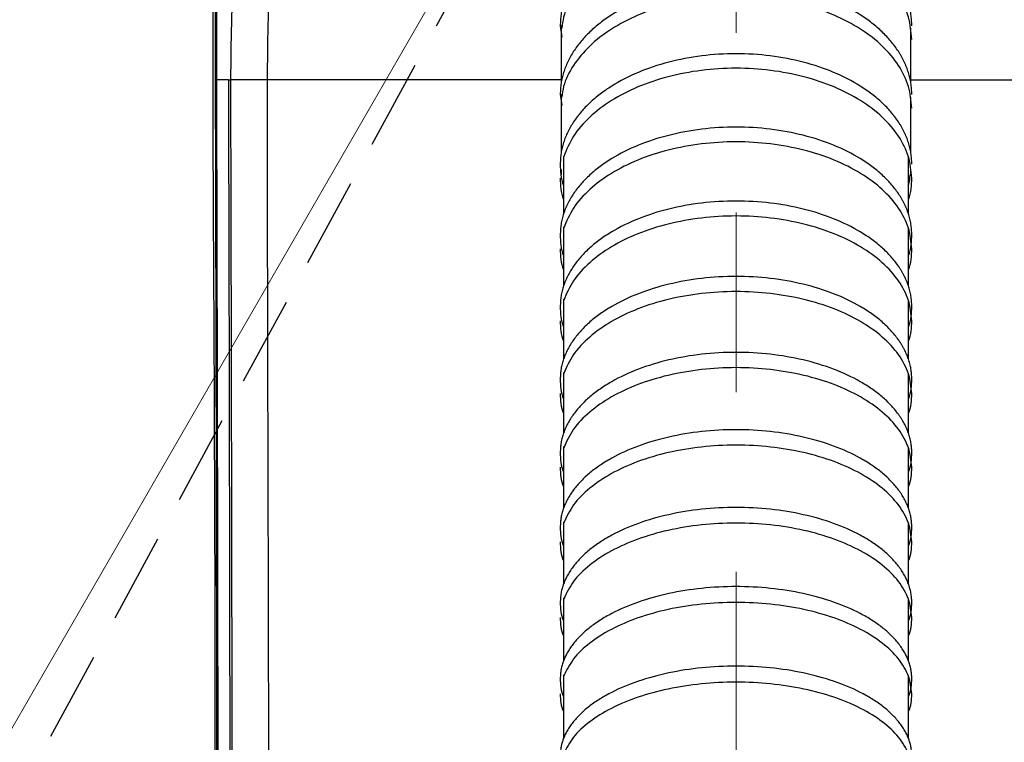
# Model space of a CAD drawing. Header units: millimetres. Extents: x 559 to 1365, y 424 to 1103.
# Tile 73 of 85: x 1155 to 1169, y 989 to 999. Entities that reach past the tile are written whole.
import ezdxf

# ---------------------------------------------------------------- set-up
doc = ezdxf.new("R2010")
doc.units = ezdxf.units.MM
for name, pattern in [('ACISOTGL', [3, 2, -1]), ('CENTERX2', [20.32, 12.7, -2.54, 2.54, -2.54]), ('HIDDEN', [1.905, 1.27, -0.635])]:
    doc.linetypes.add(name, pattern=pattern)
doc.layers.add('虚线层', color=7, linetype='HIDDEN', lineweight=25)

msp = doc.modelspace()

# ---------------------------------------------------------------- linework, layer by layer
at = {"color": 7, "linetype": 'CENTERX2', "lineweight": 18}
msp.add_line((1164.7511, 1072.808), (1164.7511, 915.1091), dxfattribs=at)
at = {"color": 7, "linetype": 'Continuous', "lineweight": 18}
msp.add_line((1164.7511, 1007.0564), (1138.4623, 961.5229), dxfattribs=at)
at = {"color": 7, "linetype": 'Continuous', "lineweight": 25}
for p, q in [((1162.2774, 999.2578), (1162.2774, 999.0878)), ((1162.2655, 999.2488), (1162.2894, 999.0885)), ((1162.2774, 999.2162), (1162.2774, 998.4358)), ((1167.2248, 998.4358), (1167.2248, 999.2162)), ((1167.2248, 999.135), (1167.2248, 999.1693)), ((1157.3898, 998.4856), (1157.3898, 998.6306)), ((1157.4021, 998.6303), (1157.4022, 998.4854)), ((1157.4022, 998.4854), (1157.3898, 998.4856)), ((1157.5716, 998.4854), (1157.5914, 998.4854)), ((1157.5914, 998.4854), (1157.6057, 998.4854)), ((1162.2655, 998.2785), (1162.2895, 998.1219)), ((1162.2774, 998.2798), (1162.2774, 998.1212)), ((1162.2774, 998.2394), (1162.2774, 997.4478)), ((1167.2248, 997.4478), (1167.2248, 998.2394)), ((1167.2248, 998.16), (1167.2248, 998.2009)), ((1162.3134, 997.3987), (1162.3134, 996.5921)), ((1167.1887, 996.5921), (1167.1887, 997.3987)), ((1162.2774, 997.2176), (1162.2774, 997.1395)), ((1167.2248, 997.1395), (1167.2248, 997.2176)), ((1162.3134, 996.4069), (1162.3134, 996.1335)), ((1162.3134, 996.3893), (1162.3134, 995.5727)), ((1167.1887, 995.5727), (1167.1887, 996.3893)), ((1162.3134, 995.3842), (1162.3134, 994.9903)), ((1162.3134, 995.3672), (1162.3134, 994.5384)), ((1167.1887, 994.5384), (1167.1887, 995.3672)), ((1162.3134, 994.3465), (1162.3134, 993.9713)), ((1162.3134, 994.3301), (1162.3134, 993.4919)), ((1167.1887, 993.4919), (1167.1887, 994.3301)), ((1162.3134, 993.2968), (1162.3134, 992.9379)), ((1162.3134, 993.281), (1162.3134, 992.4311)), ((1167.1887, 992.4311), (1167.1887, 993.281)), ((1162.3134, 992.2328), (1162.3134, 991.8929)), ((1162.3134, 992.2177), (1162.3134, 991.3589)), ((1167.1887, 991.3589), (1167.1887, 992.2177)), ((1162.3134, 991.1575), (1162.3134, 990.834)), ((1162.3134, 991.143), (1162.3134, 990.273)), ((1167.1887, 990.273), (1167.1887, 991.143)), ((1162.3134, 990.0685), (1162.3134, 989.7642)), ((1162.3134, 990.0546), (1162.3134, 989.1764)), ((1167.1887, 989.1764), (1167.1887, 990.0546))]:
    msp.add_line(p, q, dxfattribs=at)
at = {"color": 7, "linetype": 'Continuous', "lineweight": 18}
for radius, start, end in [(123.0653, 318, 222), (114.28, 316.394071, 223.605929)]:
    msp.add_arc((1164.7511, 946.3451), radius, start, end, dxfattribs=at)
at = {"color": 7, "linetype": 'Continuous', "lineweight": 25}
msp.add_arc((1157.4029, 998.9213), 0.2911, 267.42338, 269.85114, dxfattribs=at)
for points, knots in [([(1157.3942, 1004.125), (1157.3768, 1002.8468), (1157.335, 999.7871), (1157.3808, 993.1636), (1157.3876, 986.0401), (1157.357, 978.9197), (1157.2908, 973.5839), (1157.1693, 968.2483), (1156.981, 963.3238), (1156.7099, 958.8147), (1156.4526, 955.5354), (1156.1298, 953.0864), (1155.8415, 951.4603), (1155.5561, 949.8348), (1155.3056, 948.2037), (1155.2323, 947.1073), (1155.1957, 946.5594)], [0, 0, 0, 0, 0.0664842, 0.1591514, 0.3444962, 0.4369973, 0.5294978, 0.6220406, 0.7145804, 0.7857927, 0.8569973, 0.8855955, 0.9142364, 0.9428736, 0.9714532, 1, 1, 1, 1]), ([(1157.6057, 998.4854), (1157.6128, 999.016), (1157.6268, 1000.0749), (1157.7162, 1001.3483), (1157.8114, 1002.2909), (1157.8656, 1002.8011), (1157.9128, 1003.0782), (1157.9261, 1003.1565)], [0, 0, 0, 0, 0.335579, 0.6697791, 0.8083039, 0.9458291, 1, 1, 1, 1]), ([(1158.251, 1002.6539), (1158.249, 1002.5398), (1158.2426, 1002.1752), (1158.2002, 1001.3021), (1158.1393, 1000.0268), (1158.1252, 999.0013), (1158.1181, 998.4857)], [0, 0, 0, 0, 0.08294656, 0.26496971, 0.63043396, 1, 1, 1, 1]), ([(1167.2367, 999.2485), (1167.2365, 999.2619), (1167.2362, 999.2888), (1167.234, 999.3289), (1167.2303, 999.3689), (1167.2251, 999.4087), (1167.2185, 999.4483), (1167.2103, 999.4877), (1167.2007, 999.5269), (1167.1897, 999.566), (1167.1771, 999.6048), (1167.163, 999.6434), (1167.1475, 999.6819), (1167.1305, 999.7202), (1167.112, 999.7582), (1167.092, 999.7961), (1167.0706, 999.8338), (1167.025, 999.9084), (1166.9468, 1000.0171), (1166.8215, 1000.1541), (1166.676, 1000.2823), (1166.4572, 1000.4398), (1166.1414, 1000.6105), (1165.7084, 1000.761), (1165.2394, 1000.8552), (1164.7511, 1000.8857), (1164.2628, 1000.8551), (1163.7938, 1000.7611), (1163.3608, 1000.6105), (1163.045, 1000.4398), (1162.8261, 1000.2822), (1162.6806, 1000.154), (1162.5554, 1000.0171), (1162.4684, 999.8963), (1162.4095, 999.7964), (1162.371, 999.7204), (1162.3384, 999.6436), (1162.3118, 999.5661), (1162.291, 999.4878), (1162.2763, 999.4087), (1162.2671, 999.3288), (1162.266, 999.2753), (1162.2655, 999.2485)], [0, 0, 0, 0, 0.0079006, 0.0157681, 0.0236072, 0.0314226, 0.0392191, 0.0470014, 0.0547744, 0.0625429, 0.0703119, 0.0780861, 0.0858705, 0.0936699, 0.1014891, 0.1093328, 0.1172058, 0.1251128, 0.1565321, 0.1876453, 0.2187579, 0.2501778, 0.3126008, 0.3750911, 0.437513, 0.5000043, 0.5624945, 0.624918, 0.6873708, 0.7498315, 0.7812502, 0.8123641, 0.8434782, 0.8748963, 0.8906729, 0.9063329, 0.9219143, 0.9374558, 0.9529963, 0.9685749, 0.9842302, 1, 1, 1, 1]), ([(1167.2367, 999.0559), (1167.2276, 999.1617), (1167.2093, 999.3732), (1167.0619, 999.6783), (1166.8337, 999.9598), (1166.5238, 1000.2066), (1166.1465, 1000.4097), (1165.7141, 1000.5613), (1165.2427, 1000.6549), (1164.7511, 1000.6875), (1164.2594, 1000.6549), (1163.7881, 1000.5613), (1163.3556, 1000.4097), (1162.9785, 1000.2066), (1162.6679, 999.9599), (1162.4423, 999.6781), (1162.3118, 999.4253), (1162.295, 999.2676), (1162.2894, 999.2155)], [0, 0, 0, 0, 0.0643591, 0.1287112, 0.1930659, 0.2574187, 0.321749, 0.3862847, 0.4512047, 0.5162852, 0.5813656, 0.6462856, 0.7108213, 0.7751516, 0.8395044, 0.9038592, 0.9682113, 1, 1, 1, 1]), ([(1167.2367, 998.2782), (1167.2365, 998.2914), (1167.2362, 998.3176), (1167.234, 998.3568), (1167.2303, 998.3959), (1167.2251, 998.4348), (1167.2185, 998.4735), (1167.2103, 998.512), (1167.2007, 998.5503), (1167.1897, 998.5885), (1167.1771, 998.6264), (1167.163, 998.6642), (1167.1475, 998.7017), (1167.1305, 998.7391), (1167.112, 998.7763), (1167.092, 998.8134), (1167.0706, 998.8502), (1167.025, 998.9231), (1166.9468, 999.0292), (1166.8216, 999.1631), (1166.676, 999.2883), (1166.4571, 999.4423), (1166.1414, 999.6091), (1165.7083, 999.7563), (1165.2394, 999.8482), (1164.7511, 999.8781), (1164.2628, 999.8482), (1163.7938, 999.7562), (1163.3607, 999.6092), (1163.045, 999.4424), (1162.8262, 999.2884), (1162.6806, 999.1632), (1162.5554, 999.0293), (1162.4685, 998.9113), (1162.4095, 998.8137), (1162.371, 998.7394), (1162.3384, 998.6644), (1162.3118, 998.5886), (1162.291, 998.512), (1162.2763, 998.4348), (1162.2671, 998.3567), (1162.266, 998.3045), (1162.2655, 998.2782)], [0, 0, 0, 0, 0.007901, 0.0157688, 0.0236081, 0.0314237, 0.0392202, 0.0470025, 0.0547755, 0.0625439, 0.0703128, 0.0780869, 0.0858711, 0.0936703, 0.1014894, 0.109333, 0.1172059, 0.1251128, 0.1565233, 0.1876348, 0.2187513, 0.2501777, 0.3126283, 0.3750911, 0.4375035, 0.5000049, 0.5624868, 0.6249181, 0.687399, 0.7498313, 0.7812436, 0.8123536, 0.8434694, 0.8748964, 0.8906731, 0.9063332, 0.9219148, 0.9374565, 0.9529971, 0.9685757, 0.9842307, 1, 1, 1, 1]), ([(1167.2367, 998.0827), (1167.2276, 998.186), (1167.2093, 998.3928), (1167.0619, 998.6908), (1166.8337, 998.9659), (1166.5238, 999.207), (1166.1465, 999.4054), (1165.7141, 999.5535), (1165.2427, 999.6449), (1164.7511, 999.6768), (1164.2594, 999.6449), (1163.7881, 999.5535), (1163.3556, 999.4054), (1162.9785, 999.207), (1162.6679, 998.9659), (1162.4423, 998.6906), (1162.3118, 998.4436), (1162.295, 998.2895), (1162.2894, 998.2386)], [0, 0, 0, 0, 0.06435905, 0.12871116, 0.19306591, 0.2574187, 0.32174897, 0.38628475, 0.45120468, 0.51628516, 0.58136565, 0.64628558, 0.71082135, 0.77515162, 0.83950441, 0.90385917, 0.96821127, 1, 1, 1, 1]), ([(1167.2367, 997.2934), (1167.2365, 997.3063), (1167.2362, 997.332), (1167.234, 997.3704), (1167.2303, 997.4087), (1167.2251, 997.4469), (1167.2185, 997.4848), (1167.2103, 997.5225), (1167.2007, 997.5601), (1167.1897, 997.5975), (1167.1771, 997.6347), (1167.163, 997.6717), (1167.1475, 997.7085), (1167.1305, 997.7452), (1167.112, 997.7817), (1167.092, 997.8179), (1167.0706, 997.8541), (1167.025, 997.9255), (1166.9468, 998.0296), (1166.8216, 998.1607), (1166.676, 998.2835), (1166.4571, 998.4345), (1166.1414, 998.598), (1165.7083, 998.7422), (1165.2394, 998.8323), (1164.7511, 998.8616), (1164.2628, 998.8324), (1163.7938, 998.7422), (1163.3607, 998.598), (1163.045, 998.4346), (1162.8262, 998.2836), (1162.6806, 998.1609), (1162.5554, 998.0297), (1162.4685, 997.9139), (1162.4095, 997.8183), (1162.371, 997.7454), (1162.3384, 997.6719), (1162.3118, 997.5976), (1162.291, 997.5226), (1162.2763, 997.4468), (1162.2671, 997.3703), (1162.266, 997.3191), (1162.2655, 997.2934)], [0, 0, 0, 0, 0.007901, 0.0157689, 0.0236082, 0.0314238, 0.0392203, 0.0470027, 0.0547756, 0.0625441, 0.0703129, 0.078087, 0.0858712, 0.0936704, 0.1014894, 0.109333, 0.1172059, 0.1251129, 0.1565232, 0.1876347, 0.2187512, 0.2501777, 0.3126283, 0.3750911, 0.4375026, 0.5000049, 0.5624876, 0.6249181, 0.6873996, 0.7498313, 0.7812435, 0.8123534, 0.8434693, 0.8748963, 0.8906731, 0.9063332, 0.9219148, 0.9374564, 0.952997, 0.9685755, 0.9842306, 1, 1, 1, 1]), ([(1167.2367, 997.095), (1167.2276, 997.1963), (1167.2093, 997.3989), (1167.0619, 997.691), (1166.8337, 997.9606), (1166.5238, 998.1969), (1166.1465, 998.3914), (1165.7141, 998.5365), (1165.2427, 998.6261), (1164.7511, 998.6574), (1164.2594, 998.6261), (1163.788, 998.5365), (1163.3558, 998.3914), (1162.978, 998.1969), (1162.6699, 997.9604), (1162.4353, 997.6921), (1162.3541, 997.4963), (1162.3137, 997.3987)], [0, 0, 0, 0, 0.0664989, 0.1329906, 0.1994851, 0.2659775, 0.3324467, 0.3991282, 0.4662066, 0.5334509, 0.6006953, 0.6677737, 0.7344552, 0.8009244, 0.8674168, 0.9339113, 1, 1, 1, 1]), ([(1155.2594, 945.4367), (1155.2419, 945.8035), (1155.2069, 946.5389), (1155.326, 947.6395), (1155.6444, 949.535), (1156.0728, 952.2431), (1156.4741, 955.7806), (1156.7751, 959.3298), (1156.9878, 962.8871), (1157.1355, 966.4473), (1157.2688, 970.9858), (1157.3696, 976.503), (1157.4128, 982.9993), (1157.4097, 990.327), (1157.3971, 995.489), (1157.3898, 998.4856)], [0, 0, 0, 0, 0.02069265, 0.04149111, 0.06228945, 0.12921291, 0.19616391, 0.26316836, 0.33021529, 0.39726438, 0.46425327, 0.58645991, 0.70867248, 0.8308848, 1, 1, 1, 1]), ([(1157.4022, 998.4854), (1157.4095, 995.4889), (1157.4221, 990.3269), (1157.4252, 982.9993), (1157.3818, 976.5028), (1157.281, 970.9855), (1157.1474, 966.4467), (1156.9993, 962.8863), (1156.786, 959.3288), (1156.4849, 955.7793), (1156.0825, 952.2414), (1155.6566, 949.5338), (1155.3348, 947.6381), (1155.2271, 946.5393), (1155.2375, 945.8019), (1155.2727, 945.4372), (1155.2727, 945.4372)], [0, 0, 0, 0, 0.1691128, 0.2913288, 0.4135452, 0.5357555, 0.6027506, 0.6698057, 0.7368587, 0.8038695, 0.870827, 0.9377571, 0.9585396, 0.9793226, 0.9999998, 1, 1, 1, 1]), ([(1157.5716, 998.4854), (1157.5786, 995.6319), (1157.5926, 989.8952), (1157.5938, 981.2507), (1157.5148, 973.7745), (1157.3566, 967.4928), (1157.1507, 962.4264), (1156.8651, 957.9302), (1156.4945, 954.0126), (1156.1523, 951.4417), (1155.8532, 949.6412), (1155.6685, 948.6004), (1155.4932, 947.5588), (1155.3761, 946.5049), (1155.4193, 945.8007), (1155.4409, 945.4487)], [0, 0, 0, 0, 0.1610687, 0.3238139, 0.4879379, 0.5830742, 0.6784954, 0.7741323, 0.8373382, 0.900586, 0.9204713, 0.9403584, 0.9602459, 0.9801263, 1, 1, 1, 1]), ([(1155.4703, 945.4515), (1155.4491, 945.7889), (1155.407, 946.4561), (1155.5073, 947.44), (1155.6617, 948.3872), (1155.8263, 949.3126), (1156.1361, 951.1193), (1156.4926, 953.7009), (1156.8191, 957.067), (1157.1147, 961.1683), (1157.3483, 966.1345), (1157.537, 972.9627), (1157.6264, 980.7982), (1157.6279, 989.6399), (1157.6131, 995.5361), (1157.6057, 998.4851)], [0, 0, 0, 0, 0.0190502, 0.0376755, 0.0556446, 0.0732597, 0.0907339, 0.1591433, 0.2203157, 0.2816176, 0.3912424, 0.5009176, 0.6671795, 0.8335383, 1, 1, 1, 1]), ([(1158.118, 998.4854), (1158.1183, 998.1383), (1158.1189, 997.3993), (1158.121, 996.2341), (1158.1237, 995.0277), (1158.1267, 993.8247), (1158.1297, 992.6496), (1158.1331, 991.4499), (1158.1358, 990.2377), (1158.1378, 989.0167), (1158.1388, 987.8148), (1158.139, 986.6332), (1158.1382, 985.4367), (1158.1362, 984.2085), (1158.1326, 982.9482), (1158.1262, 981.4051), (1158.1149, 979.5651), (1158.0952, 977.3936), (1158.0678, 975.2171), (1158.0311, 973.006), (1157.9825, 970.7262), (1157.9189, 968.385), (1157.8399, 966.0714), (1157.7483, 963.8829), (1157.6441, 961.8196), (1157.5225, 959.8023), (1157.3717, 957.7105), (1157.2112, 955.8876), (1157.0552, 954.3875), (1156.9298, 953.3041), (1156.7908, 952.2251), (1156.6372, 951.1579), (1156.4816, 950.1874), (1156.3273, 949.293), (1156.1883, 948.5112), (1156.0551, 947.7353), (1155.9559, 947.0094), (1155.9072, 946.2619), (1155.9428, 945.7606), (1155.9609, 945.5063)], [0, 0, 0, 0, 0.0196129, 0.0417505, 0.0658341, 0.0877788, 0.1097235, 0.1322284, 0.1555613, 0.1782138, 0.2012154, 0.2234704, 0.2449788, 0.2688177, 0.2928664, 0.3161841, 0.3560054, 0.3968297, 0.4388821, 0.4789894, 0.5217746, 0.5677221, 0.6113206, 0.6525723, 0.6914802, 0.7280476, 0.7667623, 0.8099721, 0.831441, 0.851983, 0.8716012, 0.8929116, 0.9129114, 0.9271437, 0.9442067, 0.9577874, 0.9716294, 0.9856101, 1, 1, 1, 1]), ([(1157.5716, 998.4854), (1157.5571, 998.4854), (1157.5305, 998.4854), (1157.4423, 998.4854), (1157.4022, 998.4854)], [0, 0, 0, 0, 0.5462247, 1, 1, 1, 1]), ([(1158.118, 998.4854), (1158.0446, 998.4853), (1157.9349, 998.4853), (1157.801, 998.4852), (1157.7164, 998.4852), (1157.6573, 998.4851), (1157.6111, 998.4851), (1157.6078, 998.4851), (1157.6057, 998.4851)], [0, 0, 0, 0, 0.25390013, 0.37948672, 0.49999563, 0.62060648, 0.74638618, 1, 1, 1, 1]), ([(1167.2367, 996.2943), (1167.2365, 996.3068), (1167.2362, 996.3319), (1167.234, 996.3695), (1167.2303, 996.4068), (1167.2251, 996.444), (1167.2185, 996.481), (1167.2103, 996.5178), (1167.2007, 996.5545), (1167.1897, 996.5909), (1167.1771, 996.6272), (1167.163, 996.6633), (1167.1475, 996.6992), (1167.1305, 996.735), (1167.112, 996.7706), (1167.092, 996.806), (1167.0706, 996.8412), (1167.025, 996.9109), (1166.9468, 997.0124), (1166.8216, 997.1404), (1166.676, 997.2601), (1166.4571, 997.4074), (1166.1414, 997.5669), (1165.7084, 997.7076), (1165.2394, 997.7955), (1164.7511, 997.824), (1164.2628, 997.7955), (1163.7938, 997.7075), (1163.3607, 997.5669), (1163.045, 997.4075), (1162.8262, 997.2602), (1162.6806, 997.1405), (1162.5554, 997.0125), (1162.4685, 996.8996), (1162.4095, 996.8063), (1162.371, 996.7352), (1162.3384, 996.6635), (1162.3118, 996.591), (1162.291, 996.5179), (1162.2763, 996.444), (1162.2671, 996.3693), (1162.266, 996.3194), (1162.2655, 996.2943)], [0, 0, 0, 0, 0.0079011, 0.015769, 0.0236084, 0.031424, 0.0392205, 0.0470028, 0.0547758, 0.0625442, 0.070313, 0.0780871, 0.0858713, 0.0936705, 0.1014894, 0.109333, 0.1172059, 0.1251129, 0.1565231, 0.1876346, 0.2187512, 0.2501777, 0.3126283, 0.3750911, 0.4375016, 0.5000049, 0.5624883, 0.6249181, 0.6874004, 0.7498313, 0.7812434, 0.8123532, 0.8434691, 0.8748963, 0.890673, 0.9063331, 0.9219147, 0.9374562, 0.9529968, 0.9685754, 0.9842305, 1, 1, 1, 1]), ([(1167.2367, 996.0931), (1167.2276, 996.1919), (1167.2093, 996.3895), (1167.0619, 996.6744), (1166.8337, 996.9373), (1166.5238, 997.1678), (1166.1465, 997.3575), (1165.7141, 997.499), (1165.2427, 997.5864), (1164.7511, 997.6169), (1164.2594, 997.5864), (1163.788, 997.499), (1163.3558, 997.3575), (1162.978, 997.1678), (1162.6699, 996.9371), (1162.4353, 996.6754), (1162.3541, 996.4845), (1162.3137, 996.3893)], [0, 0, 0, 0, 0.0664989, 0.1329906, 0.1994851, 0.2659775, 0.3324467, 0.3991282, 0.4662066, 0.5334509, 0.6006953, 0.6677737, 0.7344552, 0.8009243, 0.8674168, 0.9339112, 1, 1, 1, 1]), ([(1162.2655, 997.2937), (1162.2657, 997.1907), (1162.266, 997.0872), (1162.3132, 996.9897), (1162.3134, 996.9893)], [0, 0, 0, 0, 0.9959001, 1, 1, 1, 1]), ([(1162.2655, 997.095), (1162.2658, 996.9924), (1162.266, 996.8892), (1162.3134, 996.7918), (1162.3137, 996.7912)], [0, 0, 0, 0, 0.99379101, 1, 1, 1, 1]), ([(1167.1884, 996.7912), (1167.1887, 996.7918), (1167.2361, 996.8892), (1167.2364, 996.9924), (1167.2367, 997.095)], [0, 0, 0, 0, 0.00620899, 1, 1, 1, 1]), ([(1167.1887, 996.9893), (1167.1889, 996.9897), (1167.2124, 997.038), (1167.2125, 997.0893), (1167.2127, 997.1402)], [0, 0, 0, 0, 0.0082694, 1, 1, 1, 1]), ([(1167.2367, 995.2812), (1167.2365, 995.2935), (1167.2362, 995.3181), (1167.234, 995.3548), (1167.2303, 995.3914), (1167.2251, 995.4278), (1167.2185, 995.464), (1167.2103, 995.5), (1167.2007, 995.5359), (1167.1897, 995.5716), (1167.1771, 995.6071), (1167.163, 995.6424), (1167.1475, 995.6776), (1167.1305, 995.7126), (1167.112, 995.7474), (1167.092, 995.7821), (1167.0706, 995.8165), (1167.025, 995.8847), (1166.9468, 995.9841), (1166.8216, 996.1093), (1166.676, 996.2265), (1166.4571, 996.3706), (1166.1414, 996.5268), (1165.7084, 996.6645), (1165.2394, 996.7505), (1164.7511, 996.7785), (1164.2628, 996.7506), (1163.7938, 996.6645), (1163.3607, 996.5268), (1163.045, 996.3708), (1162.8262, 996.2267), (1162.6806, 996.1095), (1162.5554, 995.9842), (1162.4685, 995.8737), (1162.4095, 995.7824), (1162.371, 995.7128), (1162.3384, 995.6426), (1162.3118, 995.5717), (1162.291, 995.5001), (1162.2763, 995.4277), (1162.2671, 995.3547), (1162.266, 995.3058), (1162.2655, 995.2812)], [0, 0, 0, 0, 0.0079011, 0.0157691, 0.0236085, 0.0314241, 0.0392207, 0.047003, 0.0547759, 0.0625444, 0.0703131, 0.0780872, 0.0858713, 0.0936705, 0.1014895, 0.109333, 0.1172059, 0.1251129, 0.156523, 0.1876345, 0.2187511, 0.2501777, 0.3126283, 0.3750911, 0.4375007, 0.5000049, 0.562489, 0.6249181, 0.687401, 0.7498313, 0.7812433, 0.8123531, 0.843469, 0.8748963, 0.890673, 0.9063331, 0.9219146, 0.9374561, 0.9529967, 0.9685753, 0.9842304, 1, 1, 1, 1]), ([(1167.2367, 995.0773), (1167.2276, 995.174), (1167.2093, 995.3673), (1167.0619, 995.6462), (1166.8337, 995.9034), (1166.5238, 996.129), (1166.1465, 996.3146), (1165.7141, 996.4531), (1165.2427, 996.5387), (1164.7511, 996.5685), (1164.2594, 996.5387), (1163.788, 996.4531), (1163.3558, 996.3146), (1162.978, 996.129), (1162.6699, 995.9033), (1162.4353, 995.6472), (1162.3541, 995.4603), (1162.3137, 995.3671)], [0, 0, 0, 0, 0.0664989, 0.1329906, 0.1994851, 0.2659775, 0.3324467, 0.3991282, 0.4662066, 0.5334509, 0.6006952, 0.6677737, 0.7344552, 0.8009243, 0.8674168, 0.9339112, 1, 1, 1, 1]), ([(1162.2655, 996.2946), (1162.2658, 996.1941), (1162.266, 996.093), (1162.3134, 995.9976), (1162.3137, 995.997)], [0, 0, 0, 0, 0.99370728, 1, 1, 1, 1]), ([(1167.1884, 995.997), (1167.1887, 995.9976), (1167.2361, 996.093), (1167.2364, 996.1941), (1167.2367, 996.2946)], [0, 0, 0, 0, 0.0062927, 1, 1, 1, 1]), ([(1162.2655, 996.0931), (1162.2658, 995.993), (1162.266, 995.8924), (1162.3134, 995.7974), (1162.3137, 995.7968)], [0, 0, 0, 0, 0.9938399, 1, 1, 1, 1]), ([(1167.1884, 995.7968), (1167.1887, 995.7974), (1167.2361, 995.8924), (1167.2364, 995.993), (1167.2367, 996.0931)], [0, 0, 0, 0, 0.0061601, 1, 1, 1, 1]), ([(1167.2367, 994.2546), (1167.2365, 994.2665), (1167.2362, 994.2904), (1167.234, 994.3262), (1167.2303, 994.3618), (1167.2251, 994.3972), (1167.2185, 994.4325), (1167.2103, 994.4676), (1167.2007, 994.5025), (1167.1897, 994.5372), (1167.1771, 994.5718), (1167.163, 994.6062), (1167.1475, 994.6405), (1167.1305, 994.6745), (1167.112, 994.7084), (1167.092, 994.7422), (1167.0706, 994.7757), (1167.025, 994.8422), (1166.9468, 994.9389), (1166.8215, 995.0609), (1166.676, 995.175), (1166.4572, 995.3153), (1166.1414, 995.4672), (1165.7084, 995.6013), (1165.2394, 995.6851), (1164.7511, 995.7123), (1164.2627, 995.685), (1163.7938, 995.6013), (1163.3608, 995.4672), (1163.045, 995.3152), (1162.8261, 995.1749), (1162.6806, 995.0608), (1162.5554, 994.9389), (1162.4684, 994.8313), (1162.4095, 994.7424), (1162.371, 994.6748), (1162.3384, 994.6064), (1162.3118, 994.5373), (1162.291, 994.4676), (1162.2763, 994.3972), (1162.2671, 994.3261), (1162.266, 994.2785), (1162.2655, 994.2546)], [0, 0, 0, 0, 0.0079009, 0.0157686, 0.0236078, 0.0314233, 0.0392198, 0.0470021, 0.054775, 0.0625435, 0.0703124, 0.0780865, 0.0858708, 0.0936701, 0.1014892, 0.1093329, 0.1172059, 0.1251128, 0.1565327, 0.1876462, 0.2187584, 0.2501779, 0.3125973, 0.3750911, 0.4375092, 0.5000042, 0.5624993, 0.624918, 0.6873707, 0.7498315, 0.7812506, 0.8123646, 0.8434787, 0.8748963, 0.8906728, 0.9063326, 0.9219138, 0.937455, 0.9529955, 0.9685741, 0.9842297, 1, 1, 1, 1]), ([(1167.2367, 994.0479), (1167.2276, 994.142), (1167.2093, 994.3303), (1167.0619, 994.6017), (1166.8337, 994.8521), (1166.5238, 995.0717), (1166.1465, 995.2524), (1165.7141, 995.3872), (1165.2427, 995.4704), (1164.7511, 995.4995), (1164.2594, 995.4704), (1163.788, 995.3872), (1163.3558, 995.2523), (1162.978, 995.0717), (1162.6699, 994.852), (1162.4353, 994.6027), (1162.3541, 994.4208), (1162.3137, 994.3301)], [0, 0, 0, 0, 0.0664989, 0.13299062, 0.19948509, 0.26597752, 0.33244668, 0.39912818, 0.46620661, 0.53345093, 0.60069525, 0.66777368, 0.73445518, 0.80092434, 0.86741677, 0.93391124, 1, 1, 1, 1]), ([(1162.2655, 995.2815), (1162.2658, 995.1832), (1162.266, 995.0842), (1162.3134, 994.9909), (1162.3137, 994.9903)], [0, 0, 0, 0, 0.9937499, 1, 1, 1, 1]), ([(1167.1884, 994.9903), (1167.1887, 994.9909), (1167.2361, 995.0842), (1167.2364, 995.1832), (1167.2367, 995.2815)], [0, 0, 0, 0, 0.0062501, 1, 1, 1, 1]), ([(1162.2655, 995.0773), (1162.2658, 994.9794), (1162.266, 994.8809), (1162.3134, 994.7879), (1162.3137, 994.7873)], [0, 0, 0, 0, 0.9937971, 1, 1, 1, 1]), ([(1167.1884, 994.7873), (1167.1887, 994.7879), (1167.2361, 994.8809), (1167.2364, 994.9794), (1167.2367, 995.0773)], [0, 0, 0, 0, 0.00620291, 1, 1, 1, 1]), ([(1167.2367, 993.2146), (1167.2365, 993.2263), (1167.2362, 993.2497), (1167.234, 993.2846), (1167.2303, 993.3194), (1167.2251, 993.354), (1167.2185, 993.3884), (1167.2103, 993.4227), (1167.2007, 993.4568), (1167.1897, 993.4908), (1167.1771, 993.5246), (1167.163, 993.5582), (1167.1475, 993.5917), (1167.1305, 993.625), (1167.112, 993.6581), (1167.092, 993.6911), (1167.0706, 993.7238), (1167.025, 993.7888), (1166.9468, 993.8833), (1166.8215, 994.0025), (1166.676, 994.114), (1166.4572, 994.251), (1166.1414, 994.3995), (1165.7084, 994.5305), (1165.2394, 994.6124), (1164.7511, 994.6389), (1164.2627, 994.6123), (1163.7938, 994.5305), (1163.3608, 994.3995), (1163.045, 994.251), (1162.8261, 994.1138), (1162.6806, 994.0024), (1162.5554, 993.8833), (1162.4684, 993.7782), (1162.4095, 993.6913), (1162.371, 993.6252), (1162.3384, 993.5584), (1162.3118, 993.4909), (1162.291, 993.4228), (1162.2763, 993.354), (1162.2671, 993.2845), (1162.266, 993.238), (1162.2655, 993.2146)], [0, 0, 0, 0, 0.0079009, 0.0157687, 0.0236079, 0.0314234, 0.0392199, 0.0470022, 0.0547752, 0.0625436, 0.0703125, 0.0780866, 0.0858709, 0.0936702, 0.1014892, 0.1093329, 0.1172059, 0.1251128, 0.1565329, 0.1876463, 0.2187585, 0.2501779, 0.3125966, 0.3750911, 0.4375085, 0.5000042, 0.5625002, 0.624918, 0.6873707, 0.7498315, 0.7812506, 0.8123647, 0.8434787, 0.8748963, 0.8906728, 0.9063326, 0.9219137, 0.9374549, 0.9529953, 0.968574, 0.9842296, 1, 1, 1, 1]), ([(1167.2367, 993.0053), (1167.2276, 993.0973), (1167.2093, 993.2812), (1167.0619, 993.5463), (1166.8337, 993.791), (1166.5238, 994.0055), (1166.1465, 994.182), (1165.7141, 994.3137), (1165.2427, 994.3951), (1164.7511, 994.4234), (1164.2594, 994.3951), (1163.788, 994.3137), (1163.3558, 994.182), (1162.978, 994.0055), (1162.6699, 993.7908), (1162.4353, 993.5473), (1162.3541, 993.3696), (1162.3137, 993.281)], [0, 0, 0, 0, 0.0664989, 0.1329906, 0.1994851, 0.2659775, 0.3324467, 0.3991282, 0.4662066, 0.5334509, 0.6006953, 0.6677737, 0.7344552, 0.8009243, 0.8674168, 0.9339112, 1, 1, 1, 1]), ([(1162.2655, 994.2549), (1162.2658, 994.1591), (1162.266, 994.0628), (1162.3134, 993.9719), (1162.3137, 993.9713)], [0, 0, 0, 0, 0.9936994, 1, 1, 1, 1]), ([(1167.1884, 993.9713), (1167.1887, 993.9719), (1167.2361, 994.0628), (1167.2364, 994.1591), (1167.2367, 994.2549)], [0, 0, 0, 0, 0.0063006, 1, 1, 1, 1]), ([(1162.2655, 994.0479), (1162.2658, 993.9526), (1162.266, 993.8567), (1162.3134, 993.7663), (1162.3137, 993.7657)], [0, 0, 0, 0, 0.9938469, 1, 1, 1, 1]), ([(1167.1884, 993.7657), (1167.1887, 993.7663), (1167.2361, 993.8567), (1167.2364, 993.9526), (1167.2367, 994.0479)], [0, 0, 0, 0, 0.00615309, 1, 1, 1, 1]), ([(1167.2367, 992.1617), (1167.2365, 992.173), (1167.2362, 992.1957), (1167.234, 992.2297), (1167.2303, 992.2635), (1167.2251, 992.2971), (1167.2185, 992.3306), (1167.2103, 992.3639), (1167.2007, 992.397), (1167.1897, 992.43), (1167.1771, 992.4628), (1167.163, 992.4955), (1167.1475, 992.528), (1167.1305, 992.5604), (1167.112, 992.5925), (1167.092, 992.6246), (1167.0706, 992.6564), (1167.025, 992.7195), (1166.9468, 992.8113), (1166.8215, 992.9271), (1166.676, 993.0354), (1166.4572, 993.1686), (1166.1414, 993.3128), (1165.7084, 993.4401), (1165.2394, 993.5196), (1164.7511, 993.5454), (1164.2627, 993.5196), (1163.7938, 993.4401), (1163.3608, 993.3128), (1163.045, 993.1685), (1162.8261, 993.0353), (1162.6806, 992.927), (1162.5554, 992.8113), (1162.4684, 992.7092), (1162.4095, 992.6248), (1162.371, 992.5606), (1162.3384, 992.4957), (1162.3118, 992.4301), (1162.291, 992.3639), (1162.2763, 992.2971), (1162.2671, 992.2296), (1162.266, 992.1844), (1162.2655, 992.1617)], [0, 0, 0, 0, 0.007901, 0.0157688, 0.0236081, 0.0314236, 0.0392201, 0.0470024, 0.0547753, 0.0625438, 0.0703126, 0.0780867, 0.085871, 0.0936702, 0.1014893, 0.1093329, 0.1172059, 0.1251128, 0.156533, 0.1876465, 0.2187586, 0.2501779, 0.3125959, 0.3750911, 0.4375078, 0.5000042, 0.5625012, 0.624918, 0.6873707, 0.7498315, 0.7812507, 0.8123648, 0.8434788, 0.8748963, 0.8906728, 0.9063325, 0.9219136, 0.9374547, 0.9529951, 0.9685738, 0.9842294, 1, 1, 1, 1]), ([(1167.2367, 991.9499), (1167.2276, 992.0392), (1167.2093, 992.2178), (1167.0619, 992.4753), (1166.8337, 992.713), (1166.5238, 992.9213), (1166.1465, 993.0928), (1165.7141, 993.2207), (1165.2427, 993.2997), (1164.7511, 993.3273), (1164.2594, 993.2997), (1163.788, 993.2207), (1163.3558, 993.0928), (1162.978, 992.9214), (1162.6699, 992.7128), (1162.4353, 992.4763), (1162.3541, 992.3037), (1162.3137, 992.2176)], [0, 0, 0, 0, 0.0664989, 0.1329906, 0.1994851, 0.2659775, 0.3324467, 0.3991282, 0.4662066, 0.5334509, 0.6006953, 0.6677737, 0.7344552, 0.8009243, 0.8674168, 0.9339112, 1, 1, 1, 1]), ([(1162.2655, 993.2149), (1162.2658, 993.1214), (1162.266, 993.0272), (1162.3134, 992.9384), (1162.3137, 992.9379)], [0, 0, 0, 0, 0.9937429, 1, 1, 1, 1]), ([(1167.1884, 992.9379), (1167.1887, 992.9384), (1167.2361, 993.0272), (1167.2364, 993.1214), (1167.2367, 993.2149)], [0, 0, 0, 0, 0.0062571, 1, 1, 1, 1]), ([(1162.2655, 993.0053), (1162.2658, 992.9122), (1162.266, 992.8186), (1162.3134, 992.7302), (1162.3137, 992.7296)], [0, 0, 0, 0, 0.9938051, 1, 1, 1, 1]), ([(1167.1884, 992.7296), (1167.1887, 992.7302), (1167.2361, 992.8186), (1167.2364, 992.9122), (1167.2367, 993.0053)], [0, 0, 0, 0, 0.0061949, 1, 1, 1, 1]), ([(1167.2367, 991.0961), (1167.2365, 991.1072), (1167.2362, 991.1293), (1167.234, 991.1625), (1167.2303, 991.1954), (1167.2251, 991.2282), (1167.2185, 991.2608), (1167.2103, 991.2933), (1167.2007, 991.3257), (1167.1897, 991.3578), (1167.1771, 991.3898), (1167.163, 991.4217), (1167.1475, 991.4534), (1167.1305, 991.4849), (1167.112, 991.5163), (1167.092, 991.5476), (1167.0706, 991.5786), (1167.025, 991.6401), (1166.9468, 991.7297), (1166.8216, 991.8425), (1166.676, 991.9481), (1166.4571, 992.0781), (1166.1414, 992.2188), (1165.7084, 992.3429), (1165.2394, 992.4205), (1164.7511, 992.4457), (1164.2628, 992.4205), (1163.7938, 992.3429), (1163.3607, 992.2188), (1163.045, 992.0782), (1162.8262, 991.9483), (1162.6806, 991.8427), (1162.5554, 991.7297), (1162.4685, 991.6302), (1162.4095, 991.5478), (1162.371, 991.4852), (1162.3384, 991.4219), (1162.3118, 991.3579), (1162.291, 991.2934), (1162.2763, 991.2282), (1162.2671, 991.1624), (1162.266, 991.1183), (1162.2655, 991.0961)], [0, 0, 0, 0, 0.00790138, 0.01576952, 0.02360907, 0.03142475, 0.03922134, 0.04700366, 0.05477656, 0.06254492, 0.07031362, 0.07808757, 0.08587164, 0.09367071, 0.1014896, 0.1093331, 0.11720597, 0.12511288, 0.15652268, 0.18763412, 0.21875085, 0.25017767, 0.3126283, 0.37509115, 0.43749695, 0.50000498, 0.5624919, 0.62491809, 0.68740371, 0.74983126, 0.78124285, 0.81235242, 0.84346848, 0.87489633, 0.89067298, 0.90633294, 0.92191427, 0.93745566, 0.95299615, 0.96857473, 0.98423003, 1, 1, 1, 1]), ([(1162.2655, 992.162), (1162.2658, 992.0711), (1162.266, 991.9797), (1162.3134, 991.8934), (1162.3137, 991.8929)], [0, 0, 0, 0, 0.9939767, 1, 1, 1, 1]), ([(1167.2367, 990.8818), (1167.2276, 990.9689), (1167.2093, 991.1431), (1167.0619, 991.3942), (1166.8337, 991.6259), (1166.5238, 991.8291), (1166.1465, 991.9963), (1165.7141, 992.1211), (1165.2427, 992.1981), (1164.7511, 992.2249), (1164.2594, 992.1981), (1163.788, 992.1211), (1163.3558, 991.9963), (1162.978, 991.8291), (1162.6699, 991.6258), (1162.4353, 991.3952), (1162.3541, 991.2268), (1162.3137, 991.1429)], [0, 0, 0, 0, 0.0664989, 0.13299063, 0.19948509, 0.26597752, 0.33244668, 0.39912818, 0.46620661, 0.53345093, 0.60069526, 0.66777369, 0.73445518, 0.80092435, 0.86741678, 0.93391124, 1, 1, 1, 1]), ([(1167.1885, 991.8929), (1167.1887, 991.8934), (1167.2361, 991.9797), (1167.2364, 992.0711), (1167.2367, 992.162)], [0, 0, 0, 0, 0.0060233, 1, 1, 1, 1]), ([(1162.2655, 991.9499), (1162.2658, 991.8594), (1162.266, 991.7685), (1162.3134, 991.6826), (1162.3137, 991.6821)], [0, 0, 0, 0, 0.9938539, 1, 1, 1, 1]), ([(1167.1884, 991.6821), (1167.1887, 991.6826), (1167.2361, 991.7685), (1167.2364, 991.8594), (1167.2367, 991.9499)], [0, 0, 0, 0, 0.0061461, 1, 1, 1, 1]), ([(1167.2367, 990.0183), (1167.2365, 990.029), (1167.2362, 990.0505), (1167.234, 990.0826), (1167.2303, 990.1145), (1167.2251, 990.1463), (1167.2185, 990.1779), (1167.2103, 990.2094), (1167.2007, 990.2408), (1167.1897, 990.2719), (1167.1771, 990.303), (1167.163, 990.3338), (1167.1475, 990.3646), (1167.1305, 990.3951), (1167.112, 990.4256), (1167.092, 990.4558), (1167.0706, 990.486), (1167.025, 990.5456), (1166.9468, 990.6324), (1166.8215, 990.7418), (1166.676, 990.8442), (1166.4572, 990.9701), (1166.1414, 991.1064), (1165.7084, 991.2267), (1165.2394, 991.3019), (1164.7511, 991.3263), (1164.2627, 991.3019), (1163.7938, 991.2267), (1163.3608, 991.1064), (1163.045, 990.97), (1162.8261, 990.8441), (1162.6806, 990.7417), (1162.5554, 990.6323), (1162.4684, 990.5358), (1162.4095, 990.4561), (1162.371, 990.3953), (1162.3384, 990.334), (1162.3118, 990.272), (1162.291, 990.2095), (1162.2763, 990.1463), (1162.2671, 990.0825), (1162.266, 990.0397), (1162.2655, 990.0183)], [0, 0, 0, 0, 0.0079011, 0.0157689, 0.0236083, 0.0314238, 0.0392203, 0.0470026, 0.0547756, 0.062544, 0.0703128, 0.0780869, 0.0858711, 0.0936703, 0.1014893, 0.1093329, 0.1172059, 0.1251128, 0.1565333, 0.1876468, 0.2187588, 0.2501779, 0.3125946, 0.3750911, 0.4375064, 0.5000042, 0.562503, 0.624918, 0.6873707, 0.7498315, 0.7812508, 0.812365, 0.843479, 0.8748963, 0.8906728, 0.9063324, 0.9219134, 0.9374545, 0.9529948, 0.9685735, 0.9842292, 1, 1, 1, 1]), ([(1162.2655, 991.0964), (1162.2658, 991.0078), (1162.266, 990.9186), (1162.3134, 990.8345), (1162.3137, 990.8339)], [0, 0, 0, 0, 0.9937359, 1, 1, 1, 1]), ([(1167.2367, 989.8016), (1167.2276, 989.886), (1167.2093, 990.0547), (1167.0619, 990.2981), (1166.8337, 990.5226), (1166.5238, 990.7195), (1166.1465, 990.8815), (1165.7141, 991.0024), (1165.2427, 991.077), (1164.7511, 991.103), (1164.2594, 991.077), (1163.788, 991.0024), (1163.3558, 990.8815), (1162.978, 990.7195), (1162.6699, 990.5225), (1162.4353, 990.299), (1162.3541, 990.1359), (1162.3137, 990.0546)], [0, 0, 0, 0, 0.0664989, 0.1329906, 0.1994851, 0.2659775, 0.3324467, 0.3991282, 0.4662066, 0.5334509, 0.6006953, 0.6677737, 0.7344552, 0.8009243, 0.8674168, 0.9339112, 1, 1, 1, 1]), ([(1167.1884, 990.8339), (1167.1887, 990.8345), (1167.2361, 990.9186), (1167.2364, 991.0078), (1167.2367, 991.0964)], [0, 0, 0, 0, 0.00626409, 1, 1, 1, 1]), ([(1162.2655, 990.8818), (1162.2658, 990.7937), (1162.266, 990.7049), (1162.3134, 990.6212), (1162.3137, 990.6207)], [0, 0, 0, 0, 0.9938121, 1, 1, 1, 1]), ([(1167.1884, 990.6207), (1167.1887, 990.6212), (1167.2361, 990.7049), (1167.2364, 990.7937), (1167.2367, 990.8818)], [0, 0, 0, 0, 0.0061879, 1, 1, 1, 1]), ([(1167.2367, 988.9285), (1167.2365, 988.939), (1167.2362, 988.9598), (1167.234, 988.9911), (1167.2303, 989.0221), (1167.2251, 989.0531), (1167.2185, 989.0839), (1167.2103, 989.1145), (1167.2007, 989.145), (1167.1897, 989.1754), (1167.1771, 989.2056), (1167.163, 989.2356), (1167.1475, 989.2655), (1167.1305, 989.2953), (1167.112, 989.3249), (1167.092, 989.3544), (1167.0706, 989.3837), (1167.025, 989.4417), (1166.9468, 989.5262), (1166.8215, 989.6327), (1166.676, 989.7323), (1166.4572, 989.8549), (1166.1414, 989.9875), (1165.7084, 990.1046), (1165.2394, 990.1778), (1164.7511, 990.2016), (1164.2627, 990.1778), (1163.7938, 990.1046), (1163.3608, 989.9875), (1163.045, 989.8548), (1162.8261, 989.7322), (1162.6806, 989.6326), (1162.5554, 989.5261), (1162.4684, 989.4322), (1162.4095, 989.3546), (1162.371, 989.2955), (1162.3384, 989.2358), (1162.3118, 989.1755), (1162.291, 989.1146), (1162.2763, 989.0531), (1162.2671, 988.991), (1162.266, 988.9494), (1162.2655, 988.9285)], [0, 0, 0, 0, 0.0079011, 0.01576901, 0.02360839, 0.03142395, 0.03922048, 0.04700277, 0.05477569, 0.0625441, 0.07031289, 0.07808694, 0.08587113, 0.09367032, 0.10148933, 0.10933294, 0.11720589, 0.12511285, 0.15653337, 0.18764694, 0.21875894, 0.25017792, 0.31259402, 0.37509108, 0.43750575, 0.50000418, 0.56250384, 0.62491802, 0.68737071, 0.74983149, 0.78125087, 0.81236512, 0.84347909, 0.87489628, 0.89067277, 0.90633238, 0.92191329, 0.93745434, 0.95299467, 0.96857337, 0.98422915, 1, 1, 1, 1]), ([(1162.2655, 990.0186), (1162.2658, 989.9327), (1162.266, 989.8463), (1162.3134, 989.7647), (1162.3137, 989.7642)], [0, 0, 0, 0, 0.9939767, 1, 1, 1, 1]), ([(1167.2367, 988.7094), (1167.2276, 988.7915), (1167.2093, 988.9558), (1167.0619, 989.1926), (1166.8337, 989.411), (1166.5238, 989.6026), (1166.1465, 989.7603), (1165.7141, 989.8779), (1165.2427, 989.9505), (1164.7511, 989.9758), (1164.2594, 989.9505), (1163.788, 989.8779), (1163.3558, 989.7603), (1162.978, 989.6026), (1162.6699, 989.4109), (1162.4353, 989.1934), (1162.3541, 989.0347), (1162.3137, 988.9556)], [0, 0, 0, 0, 0.0664989, 0.1329906, 0.1994851, 0.2659775, 0.3324467, 0.3991282, 0.4662066, 0.5334509, 0.6006953, 0.6677737, 0.7344552, 0.8009243, 0.8674168, 0.9339112, 1, 1, 1, 1]), ([(1167.1885, 989.7642), (1167.1887, 989.7647), (1167.2361, 989.8463), (1167.2364, 989.9327), (1167.2367, 990.0186)], [0, 0, 0, 0, 0.0060233, 1, 1, 1, 1]), ([(1162.2655, 989.8016), (1162.2658, 989.7161), (1162.266, 989.6302), (1162.3134, 989.549), (1162.3137, 989.5485)], [0, 0, 0, 0, 0.99386093, 1, 1, 1, 1]), ([(1167.1884, 989.5485), (1167.1887, 989.549), (1167.2361, 989.6302), (1167.2364, 989.7161), (1167.2367, 989.8016)], [0, 0, 0, 0, 0.00613907, 1, 1, 1, 1])]:
    msp.add_open_spline(points, degree=3, knots=knots, dxfattribs=at)
at = {"color": 8, "linetype": 'Continuous', "lineweight": 25}
for points, knots in [([(1157.3898, 998.6306), (1157.3899, 998.9253), (1157.3901, 999.5181), (1157.3936, 1000.3391), (1157.3988, 1001.0877), (1157.4055, 1001.7671), (1157.4144, 1002.4289), (1157.4274, 1003.2035), (1157.44, 1003.708), (1157.4478, 1004.0191)], [0, 0, 0, 0, 0.1510922, 0.3038902, 0.425679, 0.5474685, 0.6728758, 0.7982847, 1, 1, 1, 1]), ([(1157.4583, 1003.9984), (1157.4541, 1003.8415), (1157.4454, 1003.5188), (1157.4341, 1002.9764), (1157.424, 1002.3823), (1157.4157, 1001.7379), (1157.4093, 1001.0639), (1157.4046, 1000.3176), (1157.4019, 999.5044), (1157.402, 998.9227), (1157.4021, 998.6303)], [0, 0, 0, 0, 0.1045575, 0.2148947, 0.3346741, 0.4544546, 0.5779176, 0.7013818, 0.8498539, 1, 1, 1, 1]), ([(1162.2774, 998.4854), (1161.9949, 998.4854), (1160.6051, 998.4854), (1159.2209, 998.4854), (1158.1181, 998.4854)], [0, 0, 0, 0, 0.2032631, 1, 1, 1, 1]), ([(1167.2248, 998.4854), (1167.5073, 998.4854), (1168.8971, 998.4854), (1170.2814, 998.4854), (1171.3843, 998.4854)], [0, 0, 0, 0, 0.2032763, 1, 1, 1, 1])]:
    msp.add_open_spline(points, degree=3, knots=knots, dxfattribs=at)
at = {"layer": '虚线层', "color": 7}
msp.add_line((1164.7511, 1007.0564), (1139.2927, 960.1679), dxfattribs=at)
at = {"layer": '虚线层', "color": 7, "linetype": 'ACISOTGL'}
for centre, radius in [((1164.7511, 1007.0564), 53.5688), ((1164.7511, 946.3451), 60.7112)]:
    msp.add_circle(centre, radius, dxfattribs=at)

doc.saveas('drawing.dxf')
